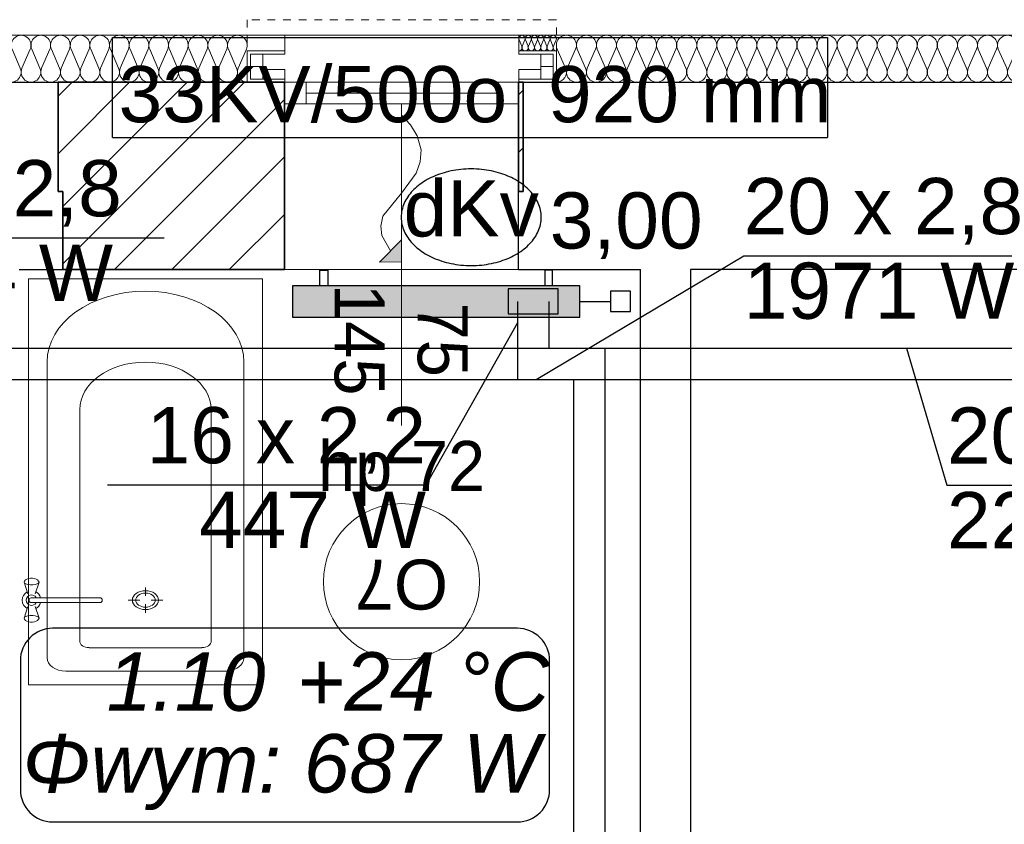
# Model space of a CAD drawing. Header units: inches. Extents: x -515158 to -470211, y -1887 to 84268.
# Tile 99 of 102: x -482351 to -479197, y 76360 to 78937. Entities that reach past the tile are written whole.
import ezdxf
from ezdxf.lldxf.tags import DXFTag

# ---------------------------------------------------------------- set-up
doc = ezdxf.new("R2010")
doc.units = ezdxf.units.IN
doc.header["$MEASUREMENT"] = 0
doc.linetypes.add('Hidden Line', pattern=[50, 25, -25])
for name, color, linetype, lineweight in [('#podkład', 252, 'Continuous', 9), ('A-Okna_Nr_Pióra__9', 252, 'Continuous', 9), ('Arch ocieplenie_Nr_Pióra__44', 252, 'Continuous', 9), ('Arch opisy okien_Nr_Pióra__9', 252, 'Continuous', 9), ('Arch opisy_Nr_Pióra__9', 252, 'Continuous', 9), ('Arch wykończenie_Nr_Pióra__3', 252, 'Continuous', 18), ('Arch wyposarzenie_Nr_Pióra__10', 252, 'Continuous', 18), ('Arch zmurowania_Nr_Pióra__21', 252, 'Continuous', 9), ('Arch zmurowania_Nr_Pióra__27', 252, 'Continuous', 35), ('INWENT wyposarzenie_Nr_Pióra__21', 252, 'Continuous', 9), ('INWENT. OKNA_Nr_Pióra__21', 252, 'Continuous', 9), ('INWENT. OKNA_Nr_Pióra__5', 252, 'Continuous', 13), ('INWENT.ŚCIANY_Nr_Pióra__1', 252, 'Continuous', 25), ('INWENT.ŚCIANY_Nr_Pióra__21', 252, 'Continuous', 9)]:
    doc.layers.add(name, color=color, linetype=linetype, lineweight=lineweight)
for name, color, linetype in [('A-Okna', 252, 'Continuous'), ('Arch ocieplenie', 252, 'Continuous'), ('Arch zmurowania', 252, 'Continuous'), ('INWENT wyposarzenie', 252, 'Continuous'), ('IS_Text_Armatury_Therm', 7, 'Continuous'), ('IS_Text_Konstrukcji', 7, 'Continuous'), ('IS_Text_Odbiornikow_Therm', 7, 'Continuous')]:
    doc.layers.add(name, color=color, linetype=linetype)
for name, color, linetype, true_color in [('IS_Armatura_podłączeniowa_grz._dolnozas.', 7, 'SOLID', 0x000000), ('IS_Armatura_Therm', 7, 'SOLID', 0x000000), ('IS_Grafika', 7, 'SOLID', 0x000000), ('IS_Grzejniki_Plan_rzut', 7, 'SOLID', 0x000000), ('IS_Opisy_działek_Therm', 7, 'SOLID', 0x000000), ('IS_Powrót', 5, 'DASH', 0x0000ff), ('IS_Zasilanie', 1, 'SOLID', 0xff0000)]:
    doc.layers.add(name, color=color, linetype=linetype, true_color=true_color)
doc.styles.add('GENERATED_STYLE_10', font='arial.ttf')
doc.styles.add('GENERATED_STYLE_7', font='txt')
tags = doc.linetypes.add('DASH', pattern=[15, 10, -5]).pattern_tags.tags
tags[6:7] = [DXFTag(74, 4), DXFTag(75, 0), DXFTag(340, '0'), DXFTag(46, 0.0), DXFTag(50, 0.0), DXFTag(44, 0.0), DXFTag(45, 0.0)]
tags[4:5] = [DXFTag(74, 4), DXFTag(75, 0), DXFTag(340, '0'), DXFTag(46, 0.0), DXFTag(50, 0.0), DXFTag(44, 0.0), DXFTag(45, 0.0)]
tags = doc.linetypes.add('SOLID', pattern=[10, 10, 0]).pattern_tags.tags
tags[6:7] = [DXFTag(74, 4), DXFTag(75, 0), DXFTag(340, '0'), DXFTag(46, 0.0), DXFTag(50, 0.0), DXFTag(44, 0.0), DXFTag(45, 0.0)]
tags[4:5] = [DXFTag(74, 4), DXFTag(75, 0), DXFTag(340, '0'), DXFTag(46, 0.0), DXFTag(50, 0.0), DXFTag(44, 0.0), DXFTag(45, 0.0)]
pattern_1 = [(45, (0, 0), (-91.923878, 91.923878), [])]

# ---------------------------------------------------------------- blocks, each defined once
blk = doc.blocks.new('Krzywa_16', base_point=(-480063.7, 79832.2))
at = {"layer": 'A-Okna_Nr_Pióra__9', "linetype": 'Continuous'}
blk.add_hatch(color=256, dxfattribs=at).paths.add_polyline_path([(-480063.7, 79361.6), (-480134.4, 79361.2), (-480064.1, 79432.3)], flags=0)
for p, q in [((-480134.4, 79361.2), (-480064.1, 79432.3)), ((-480063.7, 79361.6), (-480064.1, 79432.3)), ((-480063.7, 79361.6), (-480134.4, 79361.2))]:
    blk.add_line(p, q, dxfattribs=at)
at = {"layer": 'A-Okna_Nr_Pióra__9', "linetype": 'Continuous', "flags": 128}
blk.add_lwpolyline([(-480063.7, 79832.2), (-480034.5, 79801), (-480013.2, 79766), (-480001, 79721.3), (-480003.6, 79682.6), (-480016.5, 79646.1), (-480063.7, 79581.6), (-480123.3, 79508.3), (-480130.4, 79476.3), (-480126.4, 79446.4), (-480099.2, 79396.8)], dxfattribs=at)
blk = doc.blocks.new('Symbol Wanna 14_272', base_point=(-480508.7, 78007.6))
at = {"layer": 'INWENT wyposarzenie_Nr_Pióra__21', "linetype": 'Continuous'}
for p, q in [((-481258.7, 79307.6), (-481258.7, 78007.6)), ((-481258.7, 79307.6), (-480508.7, 79307.6)), ((-480508.7, 79307.6), (-480508.7, 78007.6)), ((-481198.7, 78094.3), (-481198.7, 79040.7)), ((-480568.7, 78094.3), (-480568.7, 79040.7)), ((-481094.3, 78888.6), (-481094.3, 78148)), ((-480673, 78888.6), (-480673, 78148)), ((-480883.7, 78291.8), (-480883.7, 78318.5)), ((-480902.1, 78278.5), (-480939.1, 78278.5)), ((-480883.7, 78265.2), (-480883.7, 78238.4)), ((-480865.3, 78278.5), (-480828.2, 78278.5)), ((-481064.3, 78126.3), (-480703, 78126.3)), ((-481138.7, 78051), (-480628.7, 78051)), ((-481258.7, 78007.6), (-480508.7, 78007.6))]:
    blk.add_line(p, q, dxfattribs=at)
for centre, major_axis, start_param, end_param in [((-480883.7, 79040.7), (-315, 0), 3.141593, 6.283185), ((-480883.7, 78888.6), (-210.6, 0), 3.141593, 6.283185), ((-481064.3, 78148), (-30, 0), 0, 1.570796), ((-480703, 78148), (-30, 0), 1.570796, 3.141593), ((-481138.7, 78094.3), (-60, 0), 0, 1.570796), ((-480628.7, 78094.3), (-60, 0), 1.570796, 3.141593)]:
    blk.add_ellipse(centre, major_axis=major_axis, ratio=0.722222, start_param=start_param, end_param=end_param, dxfattribs=at)
for major_axis in [(-41.9, 0), (-31.3, 0)]:
    blk.add_ellipse((-480883.7, 78278.5), major_axis=major_axis, ratio=0.722222, dxfattribs=at)
blk = doc.blocks.new('Ściana_34', base_point=(-481163.7, 79937.6))
at = {"layer": 'Arch zmurowania_Nr_Pióra__21', "linetype": 'Continuous'}
h = blk.add_hatch(dxfattribs=at)
h.set_pattern_fill('Common_Brick', color=256, style=0, pattern_type=2)
h.set_pattern_definition(pattern_1)
h.paths.add_polyline_path([(-481163.7, 79587.6), (-481148.7, 79587.6), (-481148.7, 79937.6), (-481163.7, 79937.6)], flags=0)
at = {"layer": 'Arch zmurowania_Nr_Pióra__27', "linetype": 'Continuous'}
for p, q in [((-481148.7, 79937.6), (-481163.7, 79937.6)), ((-481163.7, 79937.6), (-481163.7, 79587.6)), ((-481163.7, 79587.6), (-481148.7, 79587.6))]:
    blk.add_line(p, q, dxfattribs=at)
blk = doc.blocks.new('Ściana_33', base_point=(-481148.7, 79937.6))
at = {"layer": 'Arch zmurowania_Nr_Pióra__21', "linetype": 'Continuous'}
h = blk.add_hatch(dxfattribs=at)
h.set_pattern_fill('Common_Brick', color=256, style=0, pattern_type=2)
h.set_pattern_definition(pattern_1)
h.paths.add_polyline_path([(-481148.7, 79337.6), (-480438.7, 79337.6), (-480438.7, 79937.6), (-481148.7, 79937.6)], flags=0)
at = {"layer": 'Arch zmurowania_Nr_Pióra__27', "linetype": 'Continuous'}
for p, q in [((-480438.7, 79937.6), (-481148.7, 79937.6)), ((-480438.7, 79337.6), (-480438.7, 79937.6)), ((-481148.7, 79587.6), (-481148.7, 79337.6)), ((-481148.7, 79337.6), (-480438.7, 79337.6))]:
    blk.add_line(p, q, dxfattribs=at)
blk = doc.blocks.new('Ściana_32', base_point=(-479688.7, 79937.6))
at = {"layer": 'Arch zmurowania_Nr_Pióra__21', "linetype": 'Continuous'}
h = blk.add_hatch(dxfattribs=at)
h.set_pattern_fill('Common_Brick', color=256, style=0, pattern_type=2)
h.set_pattern_definition(pattern_1)
h.paths.add_polyline_path([(-479688.7, 79587.6), (-479673.7, 79587.6), (-479673.7, 79937.6), (-479688.7, 79937.6)], flags=0)
at = {"layer": 'Arch zmurowania_Nr_Pióra__27', "linetype": 'Continuous'}
for p, q in [((-479673.7, 79937.6), (-479688.7, 79937.6)), ((-479688.7, 79937.6), (-479688.7, 79587.6)), ((-479673.7, 79587.6), (-479673.7, 79937.6)), ((-479688.7, 79587.6), (-479673.7, 79587.6))]:
    blk.add_line(p, q, dxfattribs=at)
blk = doc.blocks.new('Izolacja cieplna 14_231', base_point=(-479687.9, 80037.6))
at = {"layer": 'Arch ocieplenie_Nr_Pióra__44', "linetype": 'Continuous'}
for p, q in [((-479687.1, 80072.7), (-479678.7, 80052.5)), ((-479677.1, 80052.5), (-479668.7, 80072.7)), ((-479667.1, 80072.7), (-479658.7, 80052.5)), ((-479657.1, 80052.5), (-479648.7, 80072.7)), ((-479647.1, 80072.7), (-479638.7, 80052.5)), ((-479637.1, 80052.5), (-479628.7, 80072.7)), ((-479627.1, 80072.7), (-479618.7, 80052.5)), ((-479617.1, 80052.5), (-479608.7, 80072.7)), ((-479607.1, 80072.7), (-479598.7, 80052.5)), ((-479597.1, 80052.5), (-479588.7, 80072.7)), ((-479587.1, 80072.7), (-479578.7, 80052.5)), ((-479577.1, 80052.5), (-479568.7, 80072.7))]:
    blk.add_line(p, q, dxfattribs=at)
for centre, start_param, end_param in [((-479677.9, 80077), 4.299595, 8.266775), ((-479657.9, 80077), 4.299595, 8.266775), ((-479637.9, 80077), 4.299595, 8.266775), ((-479617.9, 80077), 4.299595, 8.266775), ((-479597.9, 80077), 4.299595, 8.266775), ((-479577.9, 80077), 4.299595, 8.266775), ((-479687.9, 80048.3), 3.141593, 5.125182), ((-479667.9, 80048.3), 1.158004, 5.125183), ((-479647.9, 80048.3), 1.158004, 5.125183), ((-479627.9, 80048.3), 1.158004, 5.125183), ((-479607.9, 80048.3), 1.158004, 5.125183), ((-479587.9, 80048.3), 1.158004, 5.125183), ((-479567.9, 80048.3), 1.158004, 3.141593)]:
    blk.add_ellipse(centre, major_axis=(0, 10.6), ratio=0.94039, start_param=start_param, end_param=end_param, dxfattribs=at)
blk = doc.blocks.new('Izolacja cieplna 14_222', base_point=(-482698.3, 79937.6))
at = {"layer": 'Arch ocieplenie_Nr_Pióra__44', "linetype": 'Continuous'}
for p, q in [((-482695.7, 80042.9), (-482669.5, 79982.3)), ((-482664.2, 79982.3), (-482638, 80042.9)), ((-482632.7, 80042.9), (-482606.5, 79982.3)), ((-482601.3, 79982.3), (-482575.1, 80042.9)), ((-482569.8, 80042.9), (-482543.6, 79982.3)), ((-482538.3, 79982.3), (-482512.1, 80042.9)), ((-482506.8, 80042.9), (-482480.6, 79982.3)), ((-482475.3, 79982.3), (-482449.2, 80042.9)), ((-482443.9, 80042.9), (-482417.7, 79982.3)), ((-482412.4, 79982.3), (-482386.2, 80042.9)), ((-482380.9, 80042.9), (-482354.7, 79982.3)), ((-482349.4, 79982.3), (-482323.2, 80042.9)), ((-482318, 80042.9), (-482291.8, 79982.3)), ((-482286.5, 79982.3), (-482260.3, 80042.9)), ((-482255, 80042.9), (-482228.8, 79982.3)), ((-482223.5, 79982.3), (-482197.3, 80042.9)), ((-482192.1, 80042.9), (-482165.9, 79982.3)), ((-482160.6, 79982.3), (-482134.4, 80042.9)), ((-482129.1, 80042.9), (-482102.9, 79982.3)), ((-482097.6, 79982.3), (-482071.4, 80042.9)), ((-482066.1, 80042.9), (-482040, 79982.3)), ((-482034.7, 79982.3), (-482008.5, 80042.9)), ((-482003.2, 80042.9), (-481977, 79982.3)), ((-481971.7, 79982.3), (-481945.5, 80042.9)), ((-481940.2, 80042.9), (-481914.1, 79982.3)), ((-481908.8, 79982.3), (-481882.6, 80042.9)), ((-481877.3, 80042.9), (-481851.1, 79982.3)), ((-481845.8, 79982.3), (-481819.6, 80042.9)), ((-481814.3, 80042.9), (-481788.1, 79982.3)), ((-481782.9, 79982.3), (-481756.7, 80042.9)), ((-481751.4, 80042.9), (-481725.2, 79982.3)), ((-481719.9, 79982.3), (-481693.7, 80042.9)), ((-481688.4, 80042.9), (-481662.2, 79982.3)), ((-481657, 79982.3), (-481630.8, 80042.9)), ((-481625.5, 80042.9), (-481599.3, 79982.3)), ((-481594, 79982.3), (-481567.8, 80042.9)), ((-481562.5, 80042.9), (-481536.3, 79982.3)), ((-481531, 79982.3), (-481504.9, 80042.9)), ((-481499.6, 80042.9), (-481473.4, 79982.3)), ((-481468.1, 79982.3), (-481441.9, 80042.9)), ((-481436.6, 80042.9), (-481410.4, 79982.3)), ((-481405.1, 79982.3), (-481378.9, 80042.9)), ((-481373.7, 80042.9), (-481347.5, 79982.3)), ((-481342.2, 79982.3), (-481316, 80042.9)), ((-481310.7, 80042.9), (-481284.5, 79982.3)), ((-481279.2, 79982.3), (-481253, 80042.9)), ((-481247.8, 80042.9), (-481221.6, 79982.3)), ((-481216.3, 79982.3), (-481190.1, 80042.9)), ((-481184.8, 80042.9), (-481158.6, 79982.3)), ((-481153.3, 79982.3), (-481127.1, 80042.9)), ((-481121.8, 80042.9), (-481095.7, 79982.3)), ((-481090.4, 79982.3), (-481064.2, 80042.9)), ((-481058.9, 80042.9), (-481032.7, 79982.3)), ((-481027.4, 79982.3), (-481001.2, 80042.9)), ((-480995.9, 80042.9), (-480969.8, 79982.3)), ((-480964.5, 79982.3), (-480938.3, 80042.9)), ((-480933, 80042.9), (-480906.8, 79982.3)), ((-480901.5, 79982.3), (-480875.3, 80042.9)), ((-480870, 80042.9), (-480843.8, 79982.3)), ((-480838.6, 79982.3), (-480812.4, 80042.9)), ((-480807.1, 80042.9), (-480780.9, 79982.3)), ((-480775.6, 79982.3), (-480749.4, 80042.9)), ((-480744.1, 80042.9), (-480717.9, 79982.3)), ((-480712.6, 79982.3), (-480686.5, 80042.9)), ((-480681.2, 80042.9), (-480655, 79982.3)), ((-480649.7, 79982.3), (-480623.5, 80042.9)), ((-480618.2, 80042.9), (-480592, 79982.3)), ((-480586.7, 79982.3), (-480560.6, 80042.9))]:
    blk.add_line(p, q, dxfattribs=at)
for centre, start_param, end_param in [((-482666.8, 80055.7), 4.299595, 8.266775), ((-482603.9, 80055.7), 4.299595, 8.266775), ((-482540.9, 80055.7), 4.299595, 8.266775), ((-482478, 80055.7), 4.299595, 8.266775), ((-482415, 80055.7), 4.299595, 8.266775), ((-482352.1, 80055.7), 4.299595, 8.266775), ((-482289.1, 80055.7), 4.299595, 8.266775), ((-482226.2, 80055.7), 4.299595, 8.266775), ((-482163.2, 80055.7), 4.299595, 8.266775), ((-482100.3, 80055.7), 4.299595, 8.266775), ((-482037.3, 80055.7), 4.299595, 8.266775), ((-481974.4, 80055.7), 4.299595, 8.266775), ((-481911.4, 80055.7), 4.299595, 8.266775), ((-481848.5, 80055.7), 4.299595, 8.266775), ((-481785.5, 80055.7), 4.299595, 8.266775), ((-481722.5, 80055.7), 4.299595, 8.266775), ((-481659.6, 80055.7), 4.299595, 8.266775), ((-481596.6, 80055.7), 4.299595, 8.266775), ((-481533.7, 80055.7), 4.299595, 8.266775), ((-481470.7, 80055.7), 4.299595, 8.266775), ((-481407.8, 80055.7), 4.299595, 8.266775), ((-481344.8, 80055.7), 4.299595, 8.266775), ((-481281.9, 80055.7), 4.299595, 8.266775), ((-481218.9, 80055.7), 4.299595, 8.266775), ((-481156, 80055.7), 4.299595, 8.266775), ((-481093, 80055.7), 4.299595, 8.266775), ((-481030.1, 80055.7), 4.299595, 8.266775), ((-480967.1, 80055.7), 4.299595, 8.266775), ((-480904.2, 80055.7), 4.299595, 8.266775), ((-480841.2, 80055.7), 4.299595, 8.266775), ((-480778.2, 80055.7), 4.299595, 8.266775), ((-480715.3, 80055.7), 4.299595, 8.266775), ((-480652.3, 80055.7), 4.299595, 8.266775), ((-480589.4, 80055.7), 4.299595, 8.266775), ((-482698.3, 79969.5), 3.141593, 5.125182), ((-482635.4, 79969.5), 1.158004, 5.125183), ((-482572.4, 79969.5), 1.158004, 5.125183), ((-482509.5, 79969.5), 1.158004, 5.125183), ((-482446.5, 79969.5), 1.158004, 5.125183), ((-482383.6, 79969.5), 1.158004, 5.125183), ((-482320.6, 79969.5), 1.158004, 5.125183), ((-482257.7, 79969.5), 1.158004, 5.125183), ((-482194.7, 79969.5), 1.158004, 5.125183), ((-482131.7, 79969.5), 1.158004, 5.125183), ((-482068.8, 79969.5), 1.158004, 5.125183), ((-482005.8, 79969.5), 1.158004, 5.125183), ((-481942.9, 79969.5), 1.158004, 5.125183), ((-481879.9, 79969.5), 1.158004, 5.125183), ((-481817, 79969.5), 1.158004, 5.125183), ((-481754, 79969.5), 1.158004, 5.125183), ((-481691.1, 79969.5), 1.158004, 5.125183), ((-481628.1, 79969.5), 1.158004, 5.125183), ((-481565.2, 79969.5), 1.158004, 5.125183), ((-481502.2, 79969.5), 1.158004, 5.125183), ((-481439.3, 79969.5), 1.158004, 5.125183), ((-481376.3, 79969.5), 1.158004, 5.125183), ((-481313.4, 79969.5), 1.158004, 5.125183), ((-481250.4, 79969.5), 1.158004, 5.125183), ((-481187.4, 79969.5), 1.158004, 5.125183), ((-481124.5, 79969.5), 1.158004, 5.125183), ((-481061.5, 79969.5), 1.158004, 5.125183), ((-480998.6, 79969.5), 1.158004, 5.125183), ((-480935.6, 79969.5), 1.158004, 5.125183), ((-480872.7, 79969.5), 1.158004, 5.125183), ((-480809.7, 79969.5), 1.158004, 5.125183), ((-480746.8, 79969.5), 1.158004, 5.125183), ((-480683.8, 79969.5), 1.158004, 5.125183), ((-480620.9, 79969.5), 1.158004, 5.125183), ((-480557.9, 79969.5), 1.158004, 3.141593)]:
    blk.add_ellipse(centre, major_axis=(0, 31.9), ratio=0.986677, start_param=start_param, end_param=end_param, dxfattribs=at)
blk = doc.blocks.new('Izolacja cieplna 14_221', base_point=(-479567.9, 79937.6))
at = {"layer": 'Arch ocieplenie_Nr_Pióra__44', "linetype": 'Continuous'}
for p, q in [((-479565.2, 80042.9), (-479538.5, 79982.3)), ((-479533.1, 79982.3), (-479506.4, 80042.9)), ((-479501, 80042.9), (-479474.3, 79982.3)), ((-479468.9, 79982.3), (-479442.2, 80042.9)), ((-479436.8, 80042.9), (-479410.1, 79982.3)), ((-479404.7, 79982.3), (-479378, 80042.9)), ((-479372.6, 80042.9), (-479345.9, 79982.3)), ((-479340.5, 79982.3), (-479313.7, 80042.9)), ((-479308.4, 80042.9), (-479281.6, 79982.3)), ((-479276.2, 79982.3), (-479249.5, 80042.9)), ((-479244.1, 80042.9), (-479217.4, 79982.3)), ((-479212, 79982.3), (-479185.3, 80042.9)), ((-479179.9, 80042.9), (-479153.2, 79982.3)), ((-479147.8, 79982.3), (-479121.1, 80042.9)), ((-479115.7, 80042.9), (-479089, 79982.3)), ((-479083.6, 79982.3), (-479056.9, 80042.9)), ((-479051.5, 80042.9), (-479024.8, 79982.3)), ((-479019.4, 79982.3), (-478992.7, 80042.9)), ((-478987.3, 80042.9), (-478960.6, 79982.3)), ((-478955.2, 79982.3), (-478928.5, 80042.9)), ((-478923.1, 80042.9), (-478896.4, 79982.3)), ((-478891, 79982.3), (-478864.2, 80042.9)), ((-478858.9, 80042.9), (-478832.1, 79982.3)), ((-478826.7, 79982.3), (-478800, 80042.9)), ((-478794.6, 80042.9), (-478767.9, 79982.3)), ((-478762.5, 79982.3), (-478735.8, 80042.9)), ((-478730.4, 80042.9), (-478703.7, 79982.3)), ((-478698.3, 79982.3), (-478671.6, 80042.9)), ((-478666.2, 80042.9), (-478639.5, 79982.3)), ((-478634.1, 79982.3), (-478607.4, 80042.9)), ((-478602, 80042.9), (-478575.3, 79982.3)), ((-478569.9, 79982.3), (-478543.2, 80042.9)), ((-478537.8, 80042.9), (-478511.1, 79982.3)), ((-478505.7, 79982.3), (-478479, 80042.9)), ((-478473.6, 80042.9), (-478446.8, 79982.3)), ((-478441.5, 79982.3), (-478414.7, 80042.9)), ((-478409.3, 80042.9), (-478382.6, 79982.3)), ((-478377.2, 79982.3), (-478350.5, 80042.9)), ((-478345.1, 80042.9), (-478318.4, 79982.3)), ((-478313, 79982.3), (-478286.3, 80042.9)), ((-478280.9, 80042.9), (-478254.2, 79982.3)), ((-478248.8, 79982.3), (-478222.1, 80042.9)), ((-478216.7, 80042.9), (-478190, 79982.3)), ((-478184.6, 79982.3), (-478157.9, 80042.9)), ((-478152.5, 80042.9), (-478125.8, 79982.3)), ((-478120.4, 79982.3), (-478093.7, 80042.9)), ((-478088.3, 80042.9), (-478061.6, 79982.3)), ((-478056.2, 79982.3), (-478029.5, 80042.9)), ((-478024.1, 80042.9), (-477997.3, 79982.3)), ((-477992, 79982.3), (-477965.2, 80042.9)), ((-477959.8, 80042.9), (-477933.1, 79982.3)), ((-477927.7, 79982.3), (-477901, 80042.9))]:
    blk.add_line(p, q, dxfattribs=at)
for centre, start_param, end_param in [((-479535.8, 80055.7), 5.870392, 9.837571), ((-479471.6, 80055.7), 5.870392, 9.837571), ((-479407.4, 80055.7), 5.870392, 9.837571), ((-479343.2, 80055.7), 5.870392, 9.837571), ((-479278.9, 80055.7), 5.870392, 9.837571), ((-479214.7, 80055.7), 5.870392, 9.837571), ((-479150.5, 80055.7), 5.870392, 9.837571), ((-479086.3, 80055.7), 5.870392, 9.837571), ((-479022.1, 80055.7), 5.870392, 9.837571), ((-478957.9, 80055.7), 5.870392, 9.837571), ((-478893.7, 80055.7), 5.870392, 9.837571), ((-478829.4, 80055.7), 5.870392, 9.837571), ((-478765.2, 80055.7), 5.870392, 9.837571), ((-478701, 80055.7), 5.870392, 9.837571), ((-478636.8, 80055.7), 5.870392, 9.837571), ((-478572.6, 80055.7), 5.870392, 9.837571), ((-478508.4, 80055.7), 5.870392, 9.837571), ((-478444.2, 80055.7), 5.870392, 9.837571), ((-478379.9, 80055.7), 5.870392, 9.837571), ((-478315.7, 80055.7), 5.870392, 9.837571), ((-478251.5, 80055.7), 5.870392, 9.837571), ((-478187.3, 80055.7), 5.870392, 9.837571), ((-478123.1, 80055.7), 5.870392, 9.837571), ((-478058.9, 80055.7), 5.870392, 9.837571), ((-477994.6, 80055.7), 5.870392, 9.837571), ((-477930.4, 80055.7), 5.870392, 9.837571), ((-479567.9, 79969.5), 4.712389, 6.695979), ((-479503.7, 79969.5), 2.7288, 6.695979), ((-479439.5, 79969.5), 2.7288, 6.695979), ((-479375.3, 79969.5), 2.7288, 6.695979), ((-479311.1, 79969.5), 2.7288, 6.695979), ((-479246.8, 79969.5), 2.7288, 6.695979), ((-479182.6, 79969.5), 2.7288, 6.695979), ((-479118.4, 79969.5), 2.7288, 6.695979), ((-479054.2, 79969.5), 2.7288, 6.695979), ((-478990, 79969.5), 2.7288, 6.695979), ((-478925.8, 79969.5), 2.7288, 6.695979), ((-478861.5, 79969.5), 2.7288, 6.695979), ((-478797.3, 79969.5), 2.7288, 6.695979), ((-478733.1, 79969.5), 2.7288, 6.695979), ((-478668.9, 79969.5), 2.7288, 6.695979), ((-478604.7, 79969.5), 2.7288, 6.695979), ((-478540.5, 79969.5), 2.7288, 6.695979), ((-478476.3, 79969.5), 2.7288, 6.695979), ((-478412, 79969.5), 2.7288, 6.695979), ((-478347.8, 79969.5), 2.7288, 6.695979), ((-478283.6, 79969.5), 2.7288, 6.695979), ((-478219.4, 79969.5), 2.7288, 6.695979), ((-478155.2, 79969.5), 2.7288, 6.695979), ((-478091, 79969.5), 2.7288, 6.695979), ((-478026.8, 79969.5), 2.7288, 6.695979), ((-477962.5, 79969.5), 2.7288, 6.695979), ((-477898.3, 79969.5), 2.7288, 4.712389)]:
    blk.add_ellipse(centre, major_axis=(32.1, 0), ratio=0.993594, start_param=start_param, end_param=end_param, dxfattribs=at)
blk = doc.blocks.new('p1')
at = {"layer": 'Arch opisy_Nr_Pióra__9', "color": 252, "linetype": 'Continuous'}
blk.add_circle((-480063.7, 76124.3), 250, dxfattribs=at)
at = {"layer": 'Arch wykończenie_Nr_Pióra__3', "color": 252, "linetype": 'Continuous'}
for p, q in [((-482818.3, 77874.3), (-480437.9, 77874.3)), ((-480437.9, 77824.3), (-480437.9, 77874.3)), ((-479687.9, 77824.3), (-479687.9, 77874.3)), ((-479687.9, 77874.3), (-477778.3, 77874.3))]:
    blk.add_line(p, q, dxfattribs=at)
at = {"layer": 'Arch wyposarzenie_Nr_Pióra__10', "color": 252, "linetype": 'Hidden Line'}
for p, q in [((-480557.9, 77924.3), (-480557.9, 77724.3)), ((-479567.9, 77924.3), (-480557.9, 77924.3)), ((-479567.9, 77724.3), (-479567.9, 77924.3))]:
    blk.add_line(p, q, dxfattribs=at)
at = {"layer": 'Arch wyposarzenie_Nr_Pióra__10', "color": 252, "linetype": 'Continuous'}
for p, q in [((-480557.9, 77824.3), (-480437.9, 77824.3)), ((-480557.9, 77724.3), (-480557.9, 77824.3)), ((-480437.9, 77824.3), (-480437.9, 77814.3)), ((-479687.9, 77824.3), (-479687.9, 77814.3)), ((-479567.9, 77824.3), (-479687.9, 77824.3)), ((-479567.9, 77724.3), (-479567.9, 77824.3)), ((-480547.9, 77734.3), (-480547.9, 77814.3)), ((-480547.9, 77814.3), (-480437.9, 77814.3)), ((-480507.9, 77734.3), (-480507.9, 77814.3)), ((-479577.9, 77814.3), (-479687.9, 77814.3)), ((-479617.9, 77734.3), (-479617.9, 77814.3)), ((-479577.9, 77734.3), (-479577.9, 77814.3)), ((-480507.9, 77774.3), (-480547.9, 77774.3)), ((-480437.6, 77764.3), (-480507.9, 77764.3)), ((-480437.6, 77734.3), (-480437.6, 77764.3)), ((-479688.2, 77764.3), (-479617.9, 77764.3)), ((-479688.2, 77734.3), (-479688.2, 77764.3)), ((-479617.9, 77774.3), (-479577.9, 77774.3)), ((-480437.9, 77734.3), (-480547.9, 77734.3)), ((-480437.9, 77734.3), (-480437.9, 77724.3)), ((-479687.9, 77734.3), (-479687.9, 77724.3)), ((-479687.9, 77734.3), (-479577.9, 77734.3)), ((-480437.9, 77724.3), (-480557.9, 77724.3)), ((-479687.9, 77724.3), (-479567.9, 77724.3))]:
    blk.add_line(p, q, dxfattribs=at)
at = {"layer": 'INWENT wyposarzenie_Nr_Pióra__21', "color": 252, "linetype": 'Continuous'}
for p, q in [((-481271.2, 76125.5), (-481272.7, 76122.7)), ((-481260.7, 76085.2), (-481272.7, 76122.7)), ((-481272.7, 76122.7), (-481271.2, 76119.9)), ((-481271.2, 76125.5), (-481267.5, 76130.7)), ((-481271.2, 76119.9), (-481267.1, 76117.5)), ((-481264, 76132.8), (-481267.5, 76130.7)), ((-481258.7, 76134.3), (-481264, 76132.8)), ((-481252.1, 76135.1), (-481258.7, 76134.3)), ((-481245.2, 76135.1), (-481252.1, 76135.1)), ((-481238.7, 76134.3), (-481245.2, 76135.1)), ((-481233.3, 76132.8), (-481238.7, 76134.3)), ((-481236.6, 76085.2), (-481224.7, 76122.7)), ((-481229.9, 76130.7), (-481233.3, 76132.8)), ((-481230.3, 76117.5), (-481226.1, 76119.9)), ((-481226.1, 76125.5), (-481229.9, 76130.7)), ((-481224.7, 76122.7), (-481226.1, 76125.5)), ((-481226.1, 76119.9), (-481224.7, 76122.7)), ((-481267.1, 76117.5), (-481260.7, 76115.6)), ((-481260.7, 76115.6), (-481252.8, 76114.6)), ((-481252.8, 76114.6), (-481244.5, 76114.6)), ((-481244.5, 76114.6), (-481236.7, 76115.6)), ((-481236.7, 76115.6), (-481230.3, 76117.5)), ((-481029.8, 76073), (-481250.1, 76073)), ((-481250.1, 76057.3), (-481029.8, 76057.3)), ((-481260.7, 76045), (-481272.7, 76007.6)), ((-481236.6, 76045), (-481224.7, 76007.6)), ((-481271.2, 76010.4), (-481272.7, 76007.6)), ((-481272.7, 76007.6), (-481271.2, 76004.7)), ((-481267.1, 76012.8), (-481271.2, 76010.4)), ((-481271.2, 76004.7), (-481267.5, 75999.6)), ((-481267.5, 75999.6), (-481264, 75997.5)), ((-481260.7, 76014.7), (-481267.1, 76012.8)), ((-481264, 75997.5), (-481258.7, 75996)), ((-481252.8, 76015.6), (-481260.7, 76014.7)), ((-481258.7, 75996), (-481252.1, 75995.2)), ((-481244.5, 76015.6), (-481252.8, 76015.6)), ((-481252.1, 75995.2), (-481245.2, 75995.2)), ((-481245.2, 75995.2), (-481238.7, 75996)), ((-481236.7, 76014.7), (-481244.5, 76015.6)), ((-481238.7, 75996), (-481233.3, 75997.5)), ((-481230.3, 76012.8), (-481236.7, 76014.7)), ((-481233.3, 75997.5), (-481229.9, 75999.6)), ((-481226.1, 76010.4), (-481230.3, 76012.8)), ((-481226.1, 76004.7), (-481229.9, 75999.6)), ((-481224.7, 76007.6), (-481226.1, 76010.4)), ((-481226.1, 76004.7), (-481224.7, 76007.6))]:
    blk.add_line(p, q, dxfattribs=at)
for centre, radius, start, end in [((-481248.7, 76065.1), 30, 117.9765, 242.0235), ((-481248.7, 76065.1), 30, 15.2253, 62.0235), ((-481248.7, 76065.1), 16.8, 28.0549, 331.9451), ((-481248.7, 76065.1), 8, 100, 260), ((-481248.7, 76065.1), 30, 297.9765, 344.7747), ((-481029.8, 76065.1), 7.88, 270, 90)]:
    blk.add_arc(centre, radius, start, end, dxfattribs=at)
at = {"layer": 'INWENT. OKNA_Nr_Pióra__5', "color": 252, "linetype": 'Continuous'}
for p, q in [((-480438.7, 77724.3), (-479688.7, 77724.3)), ((-480368.7, 77724.3), (-480368.7, 77654.3)), ((-479758.7, 77724.3), (-479758.7, 77654.3)), ((-479758.7, 77689.3), (-480368.7, 77689.3)), ((-480438.7, 77654.3), (-479688.7, 77654.3)), ((-480063.7, 77654.3), (-480063.7, 76624.3))]:
    blk.add_line(p, q, dxfattribs=at)
at = {"layer": 'INWENT.ŚCIANY_Nr_Pióra__1', "color": 252, "linetype": 'Continuous'}
for p, q in [((-482078.3, 77724.3), (-481163.7, 77724.3)), ((-481163.7, 77374.3), (-481163.7, 77724.3)), ((-479673.7, 77724.3), (-477778.3, 77724.3)), ((-479673.7, 77374.3), (-479673.7, 77724.3)), ((-481163.7, 77374.3), (-481148.7, 77374.3)), ((-481148.7, 77124.3), (-481148.7, 77374.3)), ((-479688.7, 77374.3), (-479673.7, 77374.3)), ((-479688.7, 77124.3), (-479688.7, 77374.3)), ((-481288.7, 77124.3), (-481148.7, 77124.3)), ((-479688.7, 77124.3), (-479298.7, 77124.3)), ((-479298.7, 73514.3), (-479298.7, 77124.3)), ((-479138.3, 77124.3), (-479138.3, 73514.3)), ((-477768.3, 77124.3), (-479138.3, 77124.3))]:
    blk.add_line(p, q, dxfattribs=at)
at = {"layer": 'INWENT.ŚCIANY_Nr_Pióra__21', "color": 252, "linetype": 'Continuous'}
for p, q in [((-480437.9, 77874.3), (-479687.9, 77874.3)), ((-481148.7, 77124.3), (-479688.7, 77124.3))]:
    blk.add_line(p, q, dxfattribs=at)
at = {"layer": 'A-Okna', "color": 252, "linetype": 'Continuous', "lineweight": 9}
blk.add_blockref('Krzywa_16', (-480063.7, 77618.9), dxfattribs=at)
at = {"layer": 'Arch ocieplenie', "color": 252, "linetype": 'Continuous', "lineweight": 13}
for name, p in [('Izolacja cieplna 14_222', (-482698.3, 77724.3)), ('Izolacja cieplna 14_231', (-479687.9, 77824.3)), ('Izolacja cieplna 14_221', (-479567.9, 77724.3))]:
    blk.add_blockref(name, p, dxfattribs=at)
at = {"layer": 'Arch zmurowania', "color": 252}
for name, p in [('Ściana_34', (-481163.7, 77724.3)), ('Ściana_33', (-481148.7, 77724.3)), ('Ściana_32', (-479688.7, 77724.3))]:
    blk.add_blockref(name, p, dxfattribs=at)
at = {"layer": 'INWENT wyposarzenie', "color": 252, "linetype": 'Continuous', "lineweight": 13}
blk.add_blockref('Symbol Wanna 14_272', (-480508.7, 75794.3), dxfattribs=at)
at = {"layer": 'Arch opisy okien_Nr_Pióra__9', "color": 252, "linetype": 'Continuous', "insert": (-480063.7, 76035.2), "char_height": 160, "attachment_point": 2, "rotation": 180, "style": 'GENERATED_STYLE_10'}
blk.add_mtext('{O7}', dxfattribs=at)
at = {"layer": 'INWENT. OKNA_Nr_Pióra__21', "color": 252, "linetype": 'Continuous', "insert": (-479851.9, 76899.3), "char_height": 160, "width": 709.227, "attachment_point": 2, "rotation": 270, "line_spacing_factor": 0.998384, "style": 'GENERATED_STYLE_7'}
blk.add_mtext('{75\\P145}', dxfattribs=at)
at = {"layer": 'INWENT. OKNA_Nr_Pióra__21', "color": 252, "linetype": 'Continuous', "insert": (-480063.7, 76575), "char_height": 160, "attachment_point": 2, "style": 'GENERATED_STYLE_7'}
blk.add_mtext('{hp 72}', dxfattribs=at)

msp = doc.modelspace()

# ---------------------------------------------------------------- block references
at = {"layer": '#podkład'}
msp.add_blockref('p1', (-1064.1, 1012.8), dxfattribs=at)

# ---------------------------------------------------------------- next in the draw order: hatches: boundary and pattern name
at = {"layer": 'IS_Grzejniki_Plan_rzut', "ltscale": 10}
msp.add_hatch(color=8, dxfattribs=at).paths.add_polyline_path([(-480556.6, 78084.6), (-481476.6, 78084.6), (-481476.6, 77984.6), (-480556.6, 77984.6)])

# ---------------------------------------------------------------- next in the draw order: linework, layer by layer
at = {"layer": 'IS_Armatura_podłączeniowa_grz._dolnozas.', "ltscale": 10}
for p, q in [((-480626.6, 78074.6), (-480786.6, 78074.6)), ((-480786.6, 78074.6), (-480786.6, 77994.6)), ((-480626.6, 77994.6), (-480626.6, 78074.6)), ((-480626.6, 78074.6), (-480626.6, 78074.6)), ((-480786.6, 77994.6), (-480626.6, 77994.6))]:
    msp.add_line(p, q, dxfattribs=at)
at = {"layer": 'IS_Armatura_Therm', "ltscale": 10}
for p, q in [((-480394.1, 78067.1), (-480459.1, 78067.1)), ((-480459.1, 78067.1), (-480459.1, 78002.1)), ((-480394.1, 78002.1), (-480394.1, 78067.1)), ((-480556.6, 78034.6), (-480459.1, 78034.6)), ((-480459.1, 78002.1), (-480394.1, 78002.1))]:
    msp.add_line(p, q, dxfattribs=at)
at = {"layer": 'IS_Grafika', "ltscale": 10}
for points, knots in [([(-480904.6, 78459.3), (-480915.7, 78459.3), (-480937.4, 78458.2), (-480969.1, 78453.3), (-480998.9, 78445.5), (-481026.5, 78435), (-481051.6, 78422), (-481073.8, 78406.8), (-481092.8, 78389.5), (-481108.3, 78370.4), (-481119.9, 78349.6), (-481127.1, 78327.5), (-481128.8, 78312.1), (-481128.8, 78304.4)], [0, 0, 0, 0, 33.167036, 65.15629, 95.929861, 125.438554, 153.638532, 180.511954, 206.093104, 230.501175, 253.978693, 276.929023, 299.937572, 299.937572, 299.937572, 299.937572]), ([(-480680.4, 78304.4), (-480680.4, 78312.1), (-480682.1, 78327.5), (-480689.3, 78349.6), (-480700.9, 78370.4), (-480716.4, 78389.5), (-480735.4, 78406.8), (-480757.6, 78422), (-480782.7, 78435), (-480810.3, 78445.5), (-480840.2, 78453.3), (-480871.8, 78458.2), (-480893.5, 78459.3), (-480904.6, 78459.3)], [0, 0, 0, 0, 23.008549, 45.958879, 69.436398, 93.844468, 119.425619, 146.29904, 174.499018, 204.007711, 234.781282, 266.770537, 299.937572, 299.937572, 299.937572, 299.937572]), ([(-481128.8, 78304.4), (-481128.8, 78296.8), (-481127.1, 78281.4), (-481119.9, 78259.3), (-481108.3, 78238.5), (-481092.8, 78219.4), (-481073.8, 78202.1), (-481051.6, 78186.9), (-481026.5, 78173.9), (-480998.9, 78163.4), (-480969.1, 78155.6), (-480937.4, 78150.7), (-480915.7, 78149.6), (-480904.6, 78149.6)], [0, 0, 0, 0, 23.008549, 45.958879, 69.436398, 93.844468, 119.425619, 146.29904, 174.499018, 204.007711, 234.781282, 266.770537, 299.937572, 299.937572, 299.937572, 299.937572]), ([(-480904.6, 78149.6), (-480893.5, 78149.6), (-480871.8, 78150.7), (-480840.2, 78155.6), (-480810.3, 78163.4), (-480782.7, 78173.9), (-480757.6, 78186.9), (-480735.4, 78202.1), (-480716.4, 78219.4), (-480700.9, 78238.5), (-480689.3, 78259.3), (-480682.1, 78281.4), (-480680.4, 78296.8), (-480680.4, 78304.4)], [0, 0, 0, 0, 33.167036, 65.15629, 95.929861, 125.438554, 153.638532, 180.511954, 206.093104, 230.501175, 253.978693, 276.929023, 299.937572, 299.937572, 299.937572, 299.937572])]:
    msp.add_open_spline(points, degree=3, knots=knots, dxfattribs=at)
at = {"layer": 'IS_Grzejniki_Plan_rzut', "ltscale": 10}
for p, q in [((-481389.1, 78084.6), (-481389.1, 78134.6)), ((-481389.1, 78134.6), (-481364.1, 78134.6)), ((-481364.1, 78134.6), (-481364.1, 78084.6)), ((-480644.1, 78134.6), (-480669.1, 78134.6)), ((-480669.1, 78134.6), (-480669.1, 78084.6)), ((-480644.1, 78084.6), (-480644.1, 78134.6)), ((-480556.6, 78084.6), (-481476.6, 78084.6)), ((-481476.6, 78084.6), (-481476.6, 77984.6)), ((-480556.6, 77984.6), (-480556.6, 78084.6)), ((-480556.6, 78084.6), (-480556.6, 78084.6)), ((-481476.6, 77984.6), (-480556.6, 77984.6))]:
    msp.add_line(p, q, dxfattribs=at)
at = {"layer": 'IS_Opisy_działek_Therm', "ltscale": 10}
for p, q in [((-482918.3, 78237.9), (-481888.3, 78237.9)), ((-480696.9, 77785.1), (-480031.9, 78180.7)), ((-480031.9, 78180.7), (-479001.9, 78180.7)), ((-480756.6, 77966.4), (-481049.5, 77446.7)), ((-479510.9, 77885.1), (-479381.1, 77445.9)), ((-481049.5, 77446.7), (-482069.5, 77446.7)), ((-479381.1, 77445.9), (-478351.1, 77445.9))]:
    msp.add_line(p, q, dxfattribs=at)
at = {"layer": 'IS_Powrót', "color": 5, "ltscale": 10}
for p, q in [((-480656.6, 78034.6), (-480656.6, 77885.1)), ((-483946.2, 77885.1), (-480656.6, 77885.1)), ((-480656.6, 77885.1), (-480475.2, 77885.1)), ((-480475.2, 77885.1), (-477367.4, 77885.1)), ((-480475.2, 75767.8), (-480475.2, 77885.1))]:
    msp.add_line(p, q, dxfattribs=at)
at = {"layer": 'IS_Text_Konstrukcji', "color": 18, "linetype": 'SOLID', "ltscale": 10, "true_color": 0x000000}
msp.add_lwpolyline([(-482245.1, 76367.9), (-480756.8, 76367.9, 0.414214), (-480653.5, 76471.2), (-480653.5, 76884.5, 0.414214), (-480756.8, 76987.9), (-482245.1, 76987.9, 0.414214), (-482348.5, 76884.5), (-482348.5, 76471.2, 0.414214), (-482245.1, 76367.9)], format="xyb", dxfattribs=at)
at = {"layer": 'IS_Text_Odbiornikow_Therm', "color": 18, "linetype": 'SOLID', "ltscale": 10, "true_color": 0x000000}
for p, q in [((-482053.8, 78560.1), (-482053.8, 78880.1)), ((-482053.8, 78880.1), (-479763.4, 78880.1)), ((-479763.4, 78880.1), (-479763.4, 78560.1)), ((-482053.8, 78560.1), (-479763.4, 78560.1))]:
    msp.add_line(p, q, dxfattribs=at)
at = {"layer": 'IS_Zasilanie', "color": 1, "ltscale": 10}
for p, q in [((-480756.6, 78034.6), (-480756.6, 77785.1)), ((-484046.2, 77785.1), (-480756.6, 77785.1)), ((-480756.6, 77785.1), (-480576.3, 77785.1)), ((-480576.3, 77785.1), (-477467.4, 77785.1)), ((-480576.3, 75367.8), (-480576.3, 77785.1))]:
    msp.add_line(p, q, dxfattribs=at)

# ---------------------------------------------------------------- next in the draw order: texts
at = {"layer": 'IS_Grafika', "ltscale": 10, "insert": (-480904.6, 78422.8), "char_height": 180, "attachment_point": 2}
msp.add_mtext('\\fArial|b0|i0;dKv', dxfattribs=at)
at = {"layer": 'IS_Opisy_działek_Therm', "ltscale": 10, "char_height": 180}
for s, insert, attachment_point in [('\\fArial|b0|i0;20 x 2,8', (-482918.3, 78273.9), 7), ('\\fArial|b0|i0;20 x 2,8', (-480031.9, 78216.7), 7), ('\\fArial|b0|i0;1524 W', (-482918.3, 78216.3), 1), ('\\fArial|b0|i0;1971 W', (-480031.9, 78159.1), 1), ('\\fArial|b0|i0;16 x 2,2', (-481049.5, 77482.7), 9), ('\\fArial|b0|i0;20 x 2,8', (-479381.1, 77481.9), 7), ('\\fArial|b0|i0;447 W', (-481049.5, 77425.1), 3), ('\\fArial|b0|i0;2211 W', (-479381.1, 77424.3), 1)]:
    msp.add_mtext(s, dxfattribs=dict(at, insert=insert, attachment_point=attachment_point))
at = {"layer": 'IS_Text_Armatury_Therm', "color": 18, "linetype": 'SOLID', "ltscale": 10, "true_color": 0x000000, "insert": (-480163.6, 78170.6), "char_height": 180, "attachment_point": 9}
msp.add_mtext('\\fArial|b0|i0;3,00  ', dxfattribs=at)
at = {"layer": 'IS_Text_Konstrukcji', "color": 18, "linetype": 'SOLID', "ltscale": 10, "true_color": 0x000000, "char_height": 187.2}
for s, insert, attachment_point in [('\\fArial|b0|i1;1.10', (-481563.5, 76721.1), 9), ('\\fArial|b0|i1;+24 °C', (-481463.5, 76721.1), 7), ('\\fArial|b0|i1;Φwym: 687 W', (-481513.5, 76649.1), 2)]:
    msp.add_mtext(s, dxfattribs=dict(at, insert=insert, attachment_point=attachment_point))
at = {"layer": 'IS_Text_Odbiornikow_Therm', "color": 18, "linetype": 'SOLID', "ltscale": 10, "true_color": 0x000000, "char_height": 180, "attachment_point": 7}
for s, insert in [('\\fArial|b0|i0;33KV/500o', (-482033.8, 78606.1)), ('\\fArial|b0|i0;920 mm', (-480658.9, 78606.1))]:
    msp.add_mtext(s, dxfattribs=dict(at, insert=insert))

doc.saveas('drawing.dxf')
